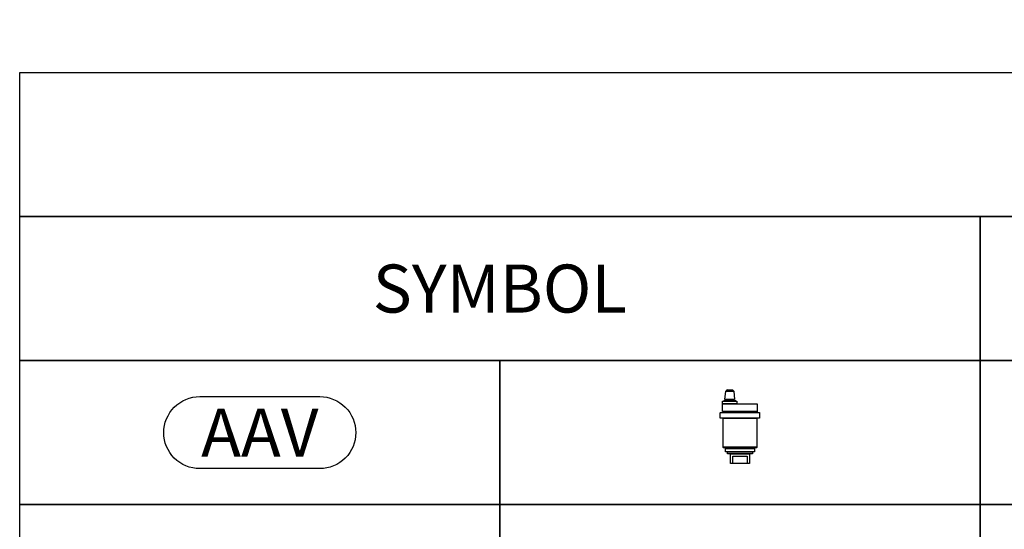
# Model space of a CAD drawing. Header units: millimetres. Extents: x -116878 to 389011, y -1241 to 103546.
# Tile 82 of 104: x 88786 to 89811, y 24347 to 24877. Entities that reach past the tile are written whole.
import ezdxf

# ---------------------------------------------------------------- set-up
doc = ezdxf.new("R2010")
doc.units = ezdxf.units.MM
doc.header["$MEASUREMENT"] = 0
for name, color, linetype in [('HVAC DETAIL LINE', 7, 'Continuous'), ('HVAC DETAIL TEXT', 7, 'Continuous'), ('MEPTEK-MEPF_General Text', 7, 'Continuous')]:
    doc.layers.add(name, color=color, linetype=linetype)
doc.styles.add('ARIAL', font='ARIALN.TTF')

# ---------------------------------------------------------------- blocks, each defined once
blk = doc.blocks.new('AUTOMATIC AIR VENT')
at = {"layer": 'HVAC DETAIL LINE'}
for p, q in [((-17.1, 64.9), (-17.1, 64.9)), ((-4.1, 64.9), (-17.1, 64.9)), ((-16.6, 65.4), (-4.6, 65.4)), ((-4.1, 64.9), (-4.1, 64.9))]:
    blk.add_line(p, q, dxfattribs=at)
for points in [[(-5.6, 66.4), (-15.6, 66.4), (-14.7, 75.1), (-6.4, 75.1)], [(-15, 16), (15, 16), (15, 12), (-15, 12)], [(-15, 16), (15, 16), (15, 15), (-15, 15)], [(-13, 12), (13, 12), (13, 10), (-13, 10)], [(-10, 10), (10, 10), (10, 0), (-10, 0)], [(-7.5, 7.5), (7.5, 7.5), (7.5, 0), (-7.5, 0)]]:
    blk.add_lwpolyline(points, close=True, dxfattribs=at)
for points in [[(-12.9, 76.5), (-8.2, 76.5)], [(-18.1, 61.9), (17.9, 61.9), (17.9, 53.9), (-18.1, 53.9), (-18.1, 61.9)], [(-14.6, 66.4), (-6.6, 66.4), (-6.6, 65.4), (-14.6, 65.4), (-14.6, 66.4)], [(20.5, 52.5), (-20.5, 52.5)], [(-17.9, 53), (17.9, 53)], [(-17.5, 47), (17.5, 47), (17.5, 17), (-17.5, 17), (-17.5, 47)]]:
    blk.add_lwpolyline(points, dxfattribs=at)
for points in [[(-18.1, 61.9), (-18.1, 64.4, -0.414214), (-17.6, 64.9), (-3.6, 64.9, -0.414214), (-3.1, 64.4), (-3.1, 61.9), (-18.1, 61.9), (-18.1, 64.4)], [(-17.8, 53.9), (-17.8, 53.4, -0.198912), (-17.9, 53, -0.198912)], [(17.8, 53.9), (17.8, 53.4, 0.198912), (17.9, 53, 0.198912)]]:
    blk.add_lwpolyline(points, format="xyb", dxfattribs=at)
for points in [[(-20, 53), (20, 53, -0.414214), (20.5, 52.5), (20.5, 47), (-20.5, 47), (-20.5, 52.5, -0.414214)], [(-17.5, 17), (17.5, 17), (17.5, 17, -0.414214), (16.5, 16), (-16.5, 16, -0.414214), (-17.5, 17)]]:
    blk.add_lwpolyline(points, format="xyb", close=True, dxfattribs=at)
for centre, radius, start, end in [((-10.6, 71.7), 5.32, 115.9071, 140.8472), ((-10.6, 71.7), 5.32, 39.3, 64.2532), ((-16.6, 64.9), 0.5, 90, 180), ((-4.6, 64.9), 0.5, 0, 90)]:
    blk.add_arc(centre, radius, start, end, dxfattribs=at)

msp = doc.modelspace()

# ---------------------------------------------------------------- linework, layer by layer
at = {"layer": 'HVAC DETAIL LINE'}
for points in [[(88785.8, 24822.4), (92535.8, 24822.4), (92535.8, 24672.4), (88785.8, 24672.4)], [(88785.8, 24672.4), (89785.8, 24672.4), (89785.8, 24522.4), (88785.8, 24522.4)], [(89785.8, 24672.4), (92535.8, 24672.4), (92535.8, 24522.4), (89785.8, 24522.4)], [(88785.8, 24522.4), (89285.8, 24522.4), (89285.8, 24372.4), (88785.8, 24372.4)], [(89285.8, 24522.4), (89785.8, 24522.4), (89785.8, 24372.4), (89285.8, 24372.4)], [(89785.8, 24522.4), (92535.8, 24522.4), (92535.8, 24372.4), (89785.8, 24372.4)], [(88785.8, 24372.4), (89285.8, 24372.4), (89285.8, 24222.4), (88785.8, 24222.4)], [(89285.8, 24372.4), (89785.8, 24372.4), (89785.8, 24222.4), (89285.8, 24222.4)], [(89785.8, 24372.4), (92535.8, 24372.4), (92535.8, 24222.4), (89785.8, 24222.4)]]:
    msp.add_lwpolyline(points, close=True, dxfattribs=at)
at = {"layer": 'HVAC DETAIL TEXT'}
msp.add_lwpolyline([(88973.3, 24484.9), (89098.3, 24484.9, -0.414214), (89135.8, 24447.4), (89135.8, 24447.4, -0.414214), (89098.3, 24409.9), (88973.3, 24409.9, -0.414214), (88935.8, 24447.4), (88935.8, 24447.4, -0.414214)], format="xyb", close=True, dxfattribs=at)

# ---------------------------------------------------------------- block references
at = {"layer": 'HVAC DETAIL LINE'}
msp.add_blockref('AUTOMATIC AIR VENT', (89535.8, 24415.4), dxfattribs=at)

# ---------------------------------------------------------------- texts
at = {"layer": 'HVAC DETAIL TEXT', "char_height": 50, "attachment_point": 5}
for s, insert in [('{\\Fromans|c0;SYMBOL}', (89285.8, 24597.4)), ('{\\Fromans|c0;AAV}', (89035.8, 24447.4))]:
    msp.add_mtext_dynamic_manual_height_columns(s, width=272.429, gutter_width=1, heights=[0], dxfattribs=dict(at, insert=insert))
at = {"layer": 'MEPTEK-MEPF_General Text', "insert": (89295.9, 37502), "char_height": 100, "attachment_point": 1, "style": 'ARIAL'}
msp.add_mtext_dynamic_manual_height_columns('{\\fCalibri|b0|i0|c0|p34;\\LDRAWING NOTES:\\P\\P\\pi-300,l300,t300;\\fSymbol|b0|i0|c2|p18;\\l·^I\\fCalibri|b0|i0|c0|p34;ALL DIMENSIONS, OTHERWISE INDICATED ARE IN MM.\\P\\fSymbol|b0|i0|c2|p18;·^I\\fCalibri|b0|i0|c0|p34;THIS IS A SCHEMATIC/ CONCEPTUAL DRAWING ONLY TO ARTICULATE THE DESIGN INTENT. POST RECEIPT OF DETAILED SURVEY**, THE DRAWINGS WILL BE AMENDED/ DETAILED FURTHER.\\P\\fSymbol|b0|i0|c2|p18;·^I\\fCalibri|b0|i0|c0|p34;AHU PIPELINES TO BE CONNECTED WITH AIRPORT SPECIFIED BTU METER.\\P\\fSymbol|b0|i0|c2|p18;·^I\\fCalibri|b0|i0|c0|p34;COIL ADP TAKEN AS 58 DEG. F. BASIS FOR THE SAME NEEDS TO BE FACILITATED.\\~\\P\\fSymbol|b0|i0|c2|p18;·^I\\fCalibri|b0|i0|c0|p34;ALL HVAC EQUIPMENT AND ACCESSORIES TECHNICAL DATA SHEET NEED GET APPROVED FROM DIAL PRIOR PROCUREMENT.\\P\\fSymbol|b0|i0|c2|p18;·^I\\fCalibri|b0|i0|c0|p34;FITTINGS (INSULATION, VALVES, DAMPERS, TEMPERATURE & PRESSURE GAUGE, PIDV ETC. TECHNICAL DATA SHEET NEEDS TO BE FACILITATED AND GET APPROVED BY DIAL ENGINEERING CONCERN TEAM PRIOR TO THE INSTALLATION.\\P\\fSymbol|b0|i0|c2|p18;·^I\\fCalibri|b0|i0|c0|p34;THE CONTRACTOR TO ENSURE CHILLED WATER PIPING SHALL BE CONFIRMING TO IS:1239 PART I CLASS ‘C’ HEAVY AND FITTING SHALL BE CONFORMING TO ASTM A-105,3000LBS SOCKET WELD END (UP TO 50MM) & 1S:1239 PART-II HEAVY/ASTM A-234 WPB, GR.B BUTT WELD FITTING ( ABOVE 50NB PIPE SIZE).\\P\\fSymbol|b0|i0|c2|p18;·^I\\fCalibri|b0|i0|c0|p34;THE CONTRACTOR TO ENSURE PIPING CONNECTION SHOULD BE SOCKET WELDED UP TO 50NB SIZE AND SHALL BE BUTT WELDED ABOVE 50NB PIPE SIZE. PIPE FLANGES SHOULD BE CONFIRMED TO ASTM A-105 # 150 SORF AND FLANGE DIMENSION SHOULD BE UNDER ASME/ANSI B 16.5 (150 SORF), FITTING TO FITTING WELDING IS NOT ALLOWED. NOZZLE CONNECTIONS/THREDOLETS/WELDOLETS ARE NOT ALLOWED BY PUNCTURING THE PIPE. ONLY EQUAL/UNEQUAL TEES SHALL BE USED FOR BRANCH CONNECTION FROM THE HEADER. SOCKET WELD END TEE SHOULD BE USED FOR BRANCH CONNECTION (UP-TO -50NB PIPE SIZE) W.R.T TO PRESSURE GAUGE/TEMPERATURE GAUGE/AIR VENT/DRAIN POINT ETC.\\P\\fSymbol|b0|i0|c2|p18;·^I\\fCalibri|b0|i0|c0|p34;POST-INSTALLATION CLEARANCE BY DIAL, CHW PIPING SHALL BE TESTED @15KG/CM2 HYDROSTATICS PRESSURE FOR 24HRS HOLD TIME AND TESTING SHOULD BE WITNESSED TO THE DIAL TEAM.THERMAL INSULATION ON CHW AND CONDENSATE DRAIN PIPING LINE SHALL BE 25MM THICK. CLOSED CELL ANTIMICROBIAL\\~CLASS “O” BS 476 AND PART 6 & 7 FM APPROVED NITRILE RUBBER ELASTOMERIC INSULATION THERMAL CONDUCTIVITY 0.033 WATTS PER METER-KELVIN (W/ (M\\fArial|b0|i0|c0|p34;⋅\\fCalibri|b0|i0|c0|p34;K)) AT 0°C.\\P\\fSymbol|b0|i0|c2|p18;·^I\\fCalibri|b0|i0|c0|p34;CONTRACTOR TO ENSURE CONDENSATE DRAIN PIPING SHALL BE COMPLYING WITH IS 4985 CLASS 3 UPVC PIPE. SOLVENT CEMENT COMPLYING WITH ASTM D2564 SHALL BE USED FOR JOINTS..\\P\\fSymbol|b0|i0|c2|p18;·^I\\fCalibri|b0|i0|c0|p34;FOR CEILING SUSPENDED CHILLED WATER PIPE:\\~ PIPE SHOULD BE HANGED WITH TIE ROD OF SIZE MINIMUM 10 MM DIA. \\P\\fSymbol|b0|i0|c2|p18;·^I\\fCalibri|b0|i0|c0|p34;All SERVICE ELEVATIONS MARKED IN THE DRAWINGS ARE FROM 0.00 LVL (FINISHED FLOOR LEVEL).\\P\\fSymbol|b0|i0|c2|p18;\\H0.91667x;·^I\\fCalibri|b0|i0|c0|p34;FINAL STRUCTURAL DESIGN AND CALCULATIONS TO BE FINALIZED BY STRUCTURAL DESIGN ENGINEER.}', width=7040.837, gutter_width=15540.7, heights=[12006.2], dxfattribs=at)

doc.saveas('drawing.dxf')
